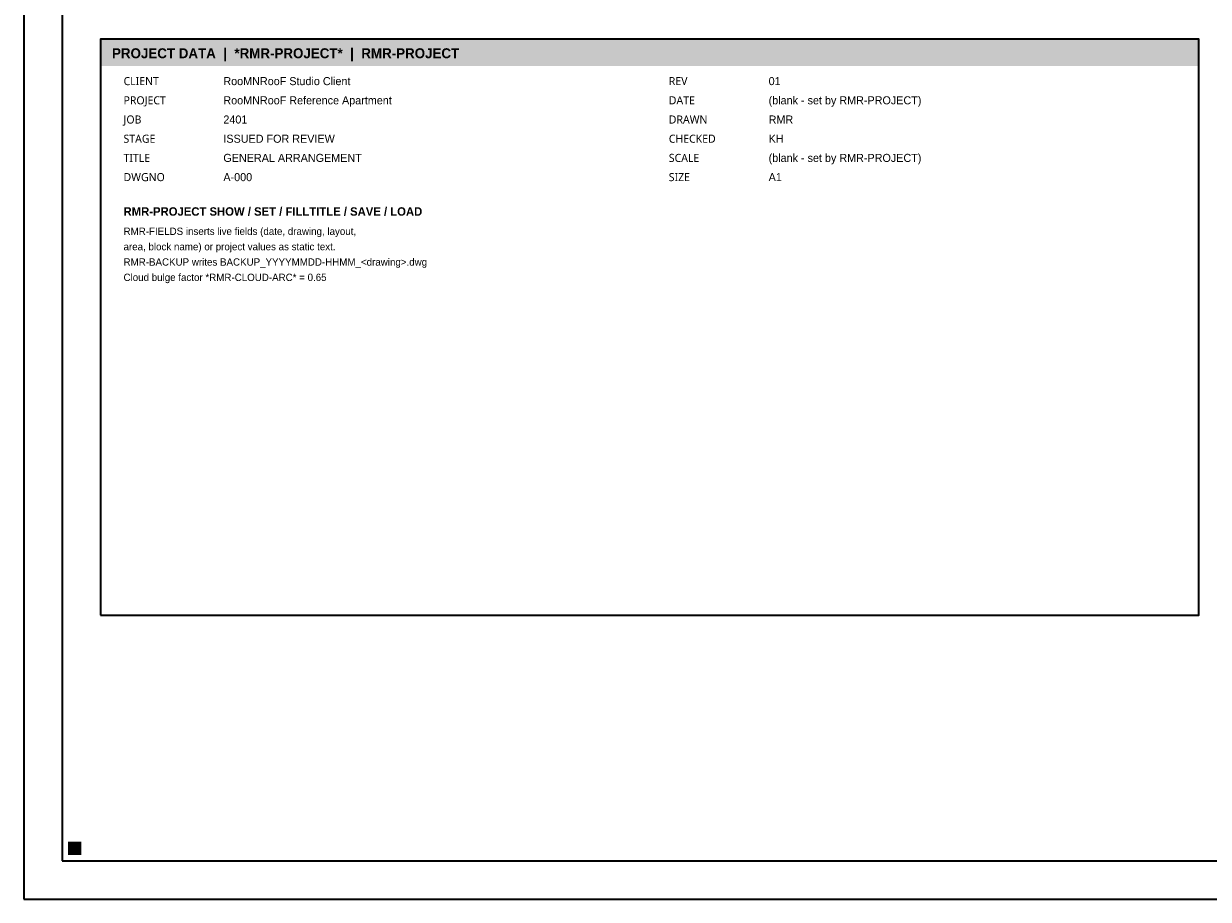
# Model space of a CAD drawing. Header units: millimetres. Extents: x 0 to 841, y 0 to 594.
# Tile 1 of 6: x 0 to 308, y 0 to 228. Entities that reach past the tile are written whole.
import ezdxf

# ---------------------------------------------------------------- set-up
doc = ezdxf.new("R2010")
doc.units = ezdxf.units.MM
for name, color, linetype, lineweight, true_color in [('RMR-A-FRAME', 7, 'Continuous', 35, 0x1f2a33), ('RMR-A-TEXT', 7, 'Continuous', 13, 0x1f2a33), ('RMR-PRES-KEY', 7, 'Continuous', 18, 0xd6a34c), ('RMR-PRES-TITLE', 7, 'Continuous', 25, 0xc65d48)]:
    doc.layers.add(name, color=color, linetype=linetype, lineweight=lineweight, true_color=true_color)
doc.styles.add('RMR-BODY', font='Aptos.ttf')
doc.styles.add('RMR-HEAD', font='Montserrat-SemiBold.ttf', dxfattribs={"width": 0.95})
doc.styles.add('RMR-MARK', font='RobotoMono-Regular.ttf', dxfattribs={"width": 0.9})
doc.styles.add('RMR-NOTE', font='Aptos.ttf', dxfattribs={"width": 0.95})

msp = doc.modelspace()

# ---------------------------------------------------------------- linework, layer by layer
at = {"layer": 'RMR-A-FRAME', "true_color": 0x1f2a33}
msp.add_lwpolyline([(0, 0), (841, 0), (841, 594), (0, 594), (0, 0)], dxfattribs=at)
at = {"layer": 'RMR-A-FRAME', "true_color": 0x398982}
msp.add_lwpolyline([(10, 10), (831, 10), (831, 584), (10, 584), (10, 10)], dxfattribs=at)
at = {"layer": 'RMR-A-FRAME', "true_color": 0x566874}
msp.add_lwpolyline([(20, 74), (306, 74), (306, 224), (20, 224), (20, 74)], dxfattribs=at)
at = {"layer": 'RMR-PRES-KEY', "true_color": 0xd6a34c}
msp.add_solid([(11.5, 11.5), (15, 11.5), (11.5, 15), (15, 15)], dxfattribs=at)
at = {"layer": 'RMR-PRES-TITLE', "true_color": 0xc65d48}
msp.add_solid([(20, 217), (306, 217), (20, 224), (306, 224)], dxfattribs=at)

# ---------------------------------------------------------------- texts
at = {"layer": 'RMR-A-TEXT', "true_color": 0x398982, "style": 'RMR-MARK'}
for s, p in [('CLIENT', (26, 212)), ('REV', (168, 212)), ('PROJECT', (26, 207)), ('DATE', (168, 207)), ('JOB', (26, 202)), ('DRAWN', (168, 202)), ('STAGE', (26, 197)), ('CHECKED', (168, 197)), ('TITLE', (26, 192)), ('SCALE', (168, 192)), ('DWGNO', (26, 187)), ('SIZE', (168, 187))]:
    msp.add_text(s, height=2.1, dxfattribs=at).set_placement(p)
at = {"layer": 'RMR-A-TEXT', "true_color": 0x1f2a33, "style": 'RMR-BODY'}
for s, p in [('RooMNRooF Studio Client', (52, 212)), ('01', (194, 212)), ('RooMNRooF Reference Apartment', (52, 207)), ('2401', (52, 202)), ('RMR', (194, 202)), ('ISSUED FOR REVIEW', (52, 197)), ('KH', (194, 197)), ('GENERAL ARRANGEMENT', (52, 192)), ('A-000', (52, 187)), ('A1', (194, 187))]:
    msp.add_text(s, height=2.1, dxfattribs=at).set_placement(p)
at = {"layer": 'RMR-A-TEXT', "true_color": 0x566874}
for s, height, style, p in [('(blank - set by RMR-PROJECT)', 2.1, 'RMR-BODY', (194, 207)), ('(blank - set by RMR-PROJECT)', 2.1, 'RMR-BODY', (194, 192)), ('RMR-FIELDS inserts live fields (date, drawing, layout,', 1.9, 'RMR-NOTE', (26, 173)), ('area, block name) or project values as static text.', 1.9, 'RMR-NOTE', (26, 169)), ('RMR-BACKUP writes BACKUP_YYYYMMDD-HHMM_<drawing>.dwg', 1.9, 'RMR-NOTE', (26, 165)), ('Cloud bulge factor *RMR-CLOUD-ARC* = 0.65', 1.9, 'RMR-NOTE', (26, 161))]:
    msp.add_text(s, height=height, dxfattribs=dict(at, style=style)).set_placement(p)
at = {"layer": 'RMR-A-TEXT', "true_color": 0xc65d48, "style": 'RMR-HEAD'}
msp.add_text('RMR-PROJECT SHOW / SET / FILLTITLE / SAVE / LOAD', height=2.2, dxfattribs=at).set_placement((26, 178))
at = {"layer": 'RMR-PRES-TITLE', "true_color": 0xeee1c9, "style": 'RMR-HEAD'}
msp.add_text('PROJECT DATA  |  *RMR-PROJECT*  |  RMR-PROJECT', height=2.6, dxfattribs=at).set_placement((23, 219))

doc.saveas('drawing.dxf')
